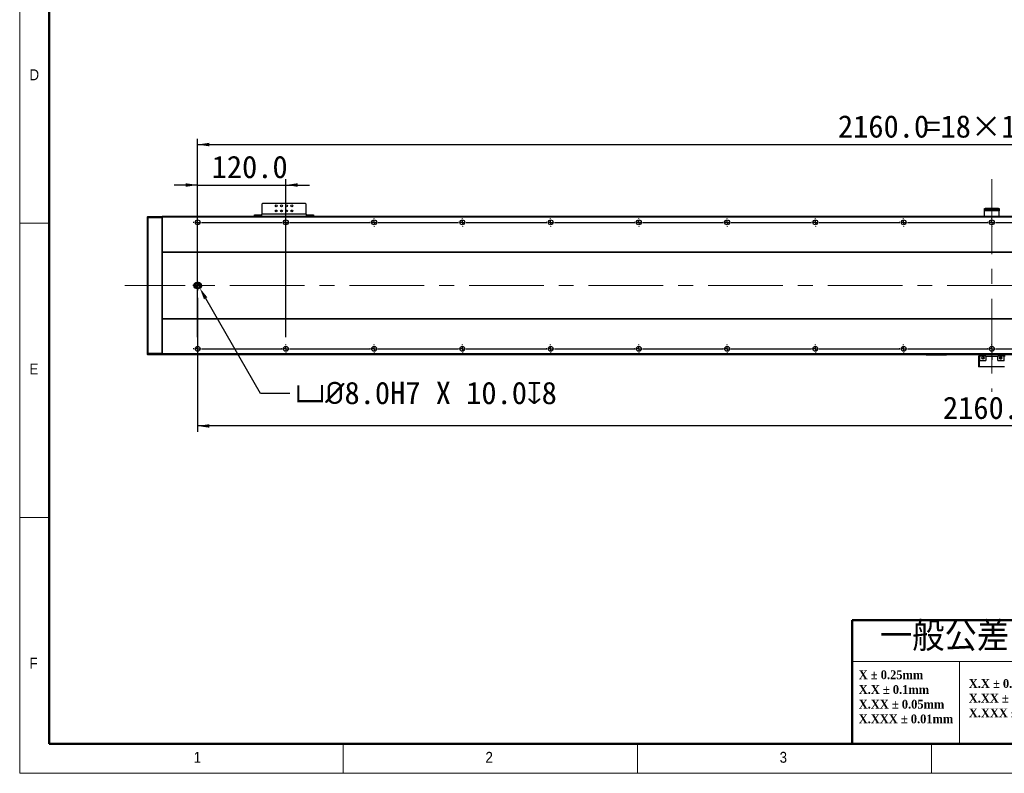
# Model space of a CAD drawing. Header units: millimetres. Extents: x 40 to 3320, y 40 to 2336.
# Tile 1 of 7: x 40 to 1379, y 40 to 1065. Entities that reach past the tile are written whole.
import ezdxf

# ---------------------------------------------------------------- set-up
doc = ezdxf.new("R2010")
doc.units = ezdxf.units.MM
doc.header["$LTSCALE"] = 8
doc.header["$PDSIZE"] = -1
doc.linetypes.add('CENTERX2', pattern=[20.32, 12.7, -2.54, 2.54, -2.54])
doc.layers.add('DIMNS', color=7, linetype='Continuous')
doc.styles.add('SLDTEXTSTYLE0', font='Gothic.ttf', dxfattribs={"width": 0.913})
doc.styles.add('SLDTEXTSTYLE1', font='timesbd.ttf', dxfattribs={"width": 0.933})
doc.styles.add('SLDTEXTSTYLE3', font='txt', dxfattribs={"bigfont": 'bigfont'})
doc.styles.add('SLDTEXTSTYLE7', font='txt')
doc.dimstyles.new('SLDDIMSTYLE0', dxfattribs={"dimtxt": 30.4, "dimasz": 16, "dimexe": 0, "dimexo": 0.0625, "dimgap": 7.6, "dimtad": 2, "dimdec": 1, "dimrnd": 1e-09, "dimzin": 4, "dimdsep": 46, "dimtxsty": 'SLDTEXTSTYLE7', "dimsah": 1, "dimcen": 0.09, "dimadec": 0, "dimazin": 1, "dimtfac": 1, "dimtdec": 1, "dimtmove": 0, "dimatfit": 0, "dimfxl": 0, "dimfrac": 2, "dimtolj": 1, "dimtzin": 12, "dimarcsym": 0})
doc.dimstyles.new('SLDDIMSTYLE1', dxfattribs={"dimtxt": 30.4, "dimasz": 16, "dimexe": 0, "dimexo": 0.0625, "dimgap": 7.6, "dimtad": 2, "dimdec": 1, "dimrnd": 1e-09, "dimzin": 4, "dimdsep": 46, "dimtxsty": 'SLDTEXTSTYLE7', "dimsah": 1, "dimcen": 0.09, "dimadec": 0, "dimazin": 1, "dimtfac": 1, "dimtdec": 1, "dimtofl": 0, "dimtmove": 0, "dimatfit": 3, "dimfxl": 0, "dimfrac": 2, "dimtolj": 1, "dimtzin": 12, "dimarcsym": 0})
doc.dimstyles.new('SLDDIMSTYLE6', dxfattribs={"dimtxt": 30.4, "dimasz": 16, "dimexe": 0, "dimexo": 0.0625, "dimgap": 7.6, "dimtad": 0, "dimtih": 1, "dimtoh": 1, "dimdec": 1, "dimrnd": 1e-09, "dimzin": 4, "dimdsep": 46, "dimtxsty": 'SLDTEXTSTYLE7', "dimsah": 1, "dimcen": 0, "dimadec": 0, "dimazin": 1, "dimtfac": 1, "dimtdec": 1, "dimtofl": 0, "dimtmove": 0, "dimatfit": 3, "dimfxl": 0, "dimfrac": 2, "dimtolj": 1, "dimtzin": 12, "dimarcsym": 0})

# ---------------------------------------------------------------- blocks, each defined once
blk = doc.blocks.new('SW_NOTE_0')
at = {"color": 0, "linetype": 'Continuous', "lineweight": 0, "char_height": 12, "attachment_point": 1, "style": 'SLDTEXTSTYLE1'}
for s, insert in [('X.X ± 0.5 deg', (0, 15.8)), ('X.XX ± 0.25 deg', (0, -4.2)), ('X.XXX ± 0.1 deg', (0, -24.2))]:
    blk.add_mtext(s, dxfattribs=dict(at, insert=insert))
blk = doc.blocks.new('SW_NOTE_1')
at = {"color": 0, "linetype": 'Continuous', "lineweight": 0, "char_height": 12, "attachment_point": 1, "style": 'SLDTEXTSTYLE1'}
for s, insert in [('X ± 0.25mm ', (0, 15.8)), ('X.X ± 0.1mm', (0, -4.2))]:
    blk.add_mtext(s, dxfattribs=dict(at, insert=insert))
blk = doc.blocks.new('SW_NOTE_2')
at = {"color": 0, "linetype": 'Continuous', "lineweight": 0, "char_height": 12, "attachment_point": 1, "style": 'SLDTEXTSTYLE1'}
for s, insert in [('X.XX ± 0.05mm', (0, 15.8)), ('X.XXX ± 0.01mm', (0, -4.2))]:
    blk.add_mtext(s, dxfattribs=dict(at, insert=insert))
blk = doc.blocks.new('_D_18')
at = {"layer": 'DIMNS'}
for p, q in [((281.9, 686.4), (281.9, 504.3)), ((2441.9, 693), (2441.9, 504.3)), ((2441.9, 512.3), (281.9, 512.3))]:
    blk.add_line(p, q, dxfattribs=at)
for points in [[(281.9, 512.3), (297.9, 509.9), (297.9, 514.7)], [(2441.9, 512.3), (2425.9, 514.7), (2425.9, 509.9)]]:
    blk.add_solid(points, dxfattribs=at)
at = {"layer": 'DIMNS', "insert": (1295.4, 552.2), "char_height": 30.4, "attachment_point": 1, "style": 'SLDTEXTSTYLE7'}
blk.add_mtext('2160.0', dxfattribs=at)
blk = doc.blocks.new('_D_20')
at = {"layer": 'Defpoints', "color": 0}
for p in [(282.9, 703.1), (284.9, 699.7)]:
    blk.add_point(p, dxfattribs=at)
at = {"layer": 'DIMNS', "color": 0, "lineweight": -2}
for p, q in [((367.6, 556.5), (292.9, 685.8)), ((407.2, 556.5), (367.6, 556.5))]:
    blk.add_line(p, q, dxfattribs=at)
at = {"layer": 'DIMNS', "color": 0}
blk.add_solid([(295.2, 687.2), (290.6, 684.5), (284.9, 699.7)], dxfattribs=at)
at = {"layer": 'DIMNS', "color": 0, "insert": (414.8, 572.4), "char_height": 30.4, "attachment_point": 1, "style": 'SLDTEXTSTYLE7'}
blk.add_mtext('\\A1;{\\fGDT|b0|i0|c134|p2;v\\fISOCPEUR|b0|i0|c134|p34;%%C}8.0H7 X 10.0{\\fGDT|b0|i0|c134|p2;x}8', dxfattribs=at)
blk = doc.blocks.new('_D_23')
at = {"layer": 'DIMNS'}
for p, q in [((281.9, 633.1), (281.9, 902.9)), ((2441.9, 633.1), (2441.9, 902.9)), ((281.9, 894.9), (2441.9, 894.9))]:
    blk.add_line(p, q, dxfattribs=at)
for points in [[(281.9, 894.9), (297.9, 892.5), (297.9, 897.3)], [(2441.9, 894.9), (2425.9, 897.3), (2425.9, 892.5)]]:
    blk.add_solid(points, dxfattribs=at)
at = {"layer": 'DIMNS', "char_height": 30.4, "attachment_point": 1, "style": 'SLDTEXTSTYLE7'}
for s, insert in [('=18×120.0(PITCH)', (1271.4, 934.8)), ('2160.0', (1152.6, 934.8))]:
    blk.add_mtext(s, dxfattribs=dict(at, insert=insert))
blk = doc.blocks.new('_D_24')
at = {"layer": 'DIMNS'}
for p, q in [((281.9, 633.1), (281.9, 847.9)), ((401.9, 633.1), (401.9, 847.9)), ((281.9, 839.9), (249.9, 839.9)), ((281.9, 839.9), (401.9, 839.9)), ((401.9, 839.9), (433.9, 839.9))]:
    blk.add_line(p, q, dxfattribs=at)
for points in [[(281.9, 839.9), (265.9, 842.3), (265.9, 837.5)], [(401.9, 839.9), (417.9, 837.5), (417.9, 842.3)]]:
    blk.add_solid(points, dxfattribs=at)
at = {"layer": 'DIMNS', "insert": (301, 879.7), "char_height": 30.4, "attachment_point": 1, "style": 'SLDTEXTSTYLE7'}
blk.add_mtext('120.0', dxfattribs=at)
blk = doc.blocks.new('SW_CENTERMARKSYMBOL_0')
at = {"layer": 'DIMNS', "color": 0}
for p, q in [((-125.08, 0), (-125.84, 0)), ((-120, 0), (-122.54, 0)), ((-120, 5.08), (-120, 5.84)), ((-120, 0), (-120, 2.54)), ((-120, 0), (-120, -2.54)), ((-120, 0), (-117.46, 0)), ((-114.92, 0), (-5.08, 0)), ((0, 0), (-2.54, 0)), ((0, 5.08), (0, 5.84)), ((0, 0), (0, 2.54)), ((0, 0), (0, -2.54)), ((0, 0), (2.54, 0)), ((5.08, 0), (114.92, 0)), ((120, 5.08), (120, 5.84)), ((120, 0), (120, 2.54)), ((120, 0), (120, 2.54)), ((240, 5.08), (240, 5.84)), ((240, 0), (240, 2.54)), ((240, 0), (240, 2.54)), ((240, 0), (240, 2.54)), ((360, 5.08), (360, 5.84)), ((360, 0), (360, 2.54)), ((360, 0), (360, 2.54)), ((360, 0), (360, 2.54)), ((360, 0), (360, 2.54)), ((480, 5.08), (480, 5.84)), ((480, 0), (480, 2.54)), ((480, 0), (480, 2.54)), ((480, 0), (480, 2.54)), ((480, 0), (480, 2.54)), ((480, 0), (480, 2.54)), ((600, 5.08), (600, 5.84)), ((600, 0), (600, 2.54)), ((600, 0), (600, 2.54)), ((600, 0), (600, 2.54)), ((600, 0), (600, 2.54)), ((600, 0), (600, 2.54)), ((600, 0), (600, 2.54)), ((720, 5.08), (720, 5.84)), ((720, 0), (720, 2.54)), ((720, 0), (720, 2.54)), ((720, 0), (720, 2.54)), ((720, 0), (720, 2.54)), ((720, 0), (720, 2.54)), ((720, 0), (720, 2.54)), ((720, 0), (720, 2.54)), ((840, 5.08), (840, 5.84)), ((840, 0), (840, 2.54)), ((840, 0), (840, 2.54)), ((840, 0), (840, 2.54)), ((840, 0), (840, 2.54)), ((840, 0), (840, 2.54)), ((840, 0), (840, 2.54)), ((840, 0), (840, 2.54)), ((840, 0), (840, 2.54)), ((960, 5.08), (960, 5.84)), ((960, 0), (960, 2.54)), ((960, 0), (960, 2.54)), ((960, 0), (960, 2.54)), ((960, 0), (960, 2.54)), ((960, 0), (960, 2.54)), ((960, 0), (960, 2.54)), ((960, 0), (960, 2.54)), ((960, 0), (960, 2.54)), ((960, 0), (960, 2.54)), ((114.92, 0), (114.16, 0)), ((120, 0), (117.46, 0)), ((120, 0), (117.46, 0)), ((120, 0), (120, -2.54)), ((120, 0), (122.54, 0)), ((120, 0), (120, -2.54)), ((120, 0), (122.54, 0)), ((120, -5.08), (120, -5.84)), ((125.08, 0), (125.84, 0)), ((125.08, 0), (234.92, 0)), ((234.92, 0), (234.16, 0)), ((240, 0), (237.46, 0)), ((240, 0), (237.46, 0)), ((240, 0), (237.46, 0)), ((240, 0), (240, -2.54)), ((240, 0), (242.54, 0)), ((240, 0), (240, -2.54)), ((240, 0), (242.54, 0)), ((240, 0), (240, -2.54)), ((240, 0), (242.54, 0)), ((240, -5.08), (240, -5.84)), ((245.08, 0), (245.84, 0)), ((245.08, 0), (354.92, 0)), ((354.92, 0), (354.16, 0)), ((360, 0), (357.46, 0)), ((360, 0), (357.46, 0)), ((360, 0), (357.46, 0)), ((360, 0), (357.46, 0)), ((360, 0), (360, -2.54)), ((360, 0), (362.54, 0)), ((360, 0), (360, -2.54)), ((360, 0), (362.54, 0)), ((360, 0), (360, -2.54)), ((360, 0), (362.54, 0)), ((360, 0), (360, -2.54)), ((360, 0), (362.54, 0)), ((360, -5.08), (360, -5.84)), ((365.08, 0), (365.84, 0)), ((365.08, 0), (474.92, 0)), ((474.92, 0), (474.16, 0)), ((480, 0), (477.46, 0)), ((480, 0), (477.46, 0)), ((480, 0), (477.46, 0)), ((480, 0), (477.46, 0)), ((480, 0), (477.46, 0)), ((480, 0), (480, -2.54)), ((480, 0), (482.54, 0)), ((480, 0), (480, -2.54)), ((480, 0), (482.54, 0)), ((480, 0), (480, -2.54)), ((480, 0), (482.54, 0)), ((480, 0), (480, -2.54)), ((480, 0), (482.54, 0)), ((480, 0), (480, -2.54)), ((480, 0), (482.54, 0)), ((480, -5.08), (480, -5.84)), ((485.08, 0), (485.84, 0)), ((485.08, 0), (594.92, 0)), ((594.92, 0), (594.16, 0)), ((600, 0), (597.46, 0)), ((600, 0), (597.46, 0)), ((600, 0), (597.46, 0)), ((600, 0), (597.46, 0)), ((600, 0), (597.46, 0)), ((600, 0), (597.46, 0)), ((600, 0), (600, -2.54)), ((600, 0), (602.54, 0)), ((600, 0), (600, -2.54)), ((600, 0), (602.54, 0)), ((600, 0), (600, -2.54)), ((600, 0), (602.54, 0)), ((600, 0), (600, -2.54)), ((600, 0), (602.54, 0)), ((600, 0), (600, -2.54)), ((600, 0), (602.54, 0)), ((600, 0), (600, -2.54)), ((600, 0), (602.54, 0)), ((600, -5.08), (600, -5.84)), ((605.08, 0), (605.84, 0)), ((605.08, 0), (714.92, 0)), ((714.92, 0), (714.16, 0)), ((720, 0), (717.46, 0)), ((720, 0), (717.46, 0)), ((720, 0), (717.46, 0)), ((720, 0), (717.46, 0)), ((720, 0), (717.46, 0)), ((720, 0), (717.46, 0)), ((720, 0), (717.46, 0)), ((720, 0), (720, -2.54)), ((720, 0), (722.54, 0)), ((720, 0), (720, -2.54)), ((720, 0), (722.54, 0)), ((720, 0), (720, -2.54)), ((720, 0), (722.54, 0)), ((720, 0), (720, -2.54)), ((720, 0), (722.54, 0)), ((720, 0), (720, -2.54)), ((720, 0), (722.54, 0)), ((720, 0), (720, -2.54)), ((720, 0), (722.54, 0)), ((720, 0), (720, -2.54)), ((720, 0), (722.54, 0)), ((720, -5.08), (720, -5.84)), ((725.08, 0), (725.84, 0)), ((725.08, 0), (834.92, 0)), ((834.92, 0), (834.16, 0)), ((840, 0), (837.46, 0)), ((840, 0), (837.46, 0)), ((840, 0), (837.46, 0)), ((840, 0), (837.46, 0)), ((840, 0), (837.46, 0)), ((840, 0), (837.46, 0)), ((840, 0), (837.46, 0)), ((840, 0), (837.46, 0)), ((840, 0), (840, -2.54)), ((840, 0), (842.54, 0)), ((840, 0), (840, -2.54)), ((840, 0), (842.54, 0)), ((840, 0), (840, -2.54)), ((840, 0), (842.54, 0)), ((840, 0), (840, -2.54)), ((840, 0), (842.54, 0)), ((840, 0), (840, -2.54)), ((840, 0), (842.54, 0)), ((840, 0), (840, -2.54)), ((840, 0), (842.54, 0)), ((840, 0), (840, -2.54)), ((840, 0), (842.54, 0)), ((840, 0), (840, -2.54)), ((840, 0), (842.54, 0)), ((840, -5.08), (840, -5.84)), ((845.08, 0), (845.84, 0)), ((845.08, 0), (954.92, 0)), ((954.92, 0), (954.16, 0)), ((960, 0), (957.46, 0)), ((960, 0), (957.46, 0)), ((960, 0), (957.46, 0)), ((960, 0), (957.46, 0)), ((960, 0), (957.46, 0)), ((960, 0), (957.46, 0)), ((960, 0), (957.46, 0)), ((960, 0), (957.46, 0)), ((960, 0), (957.46, 0)), ((960, 0), (960, -2.54)), ((960, 0), (962.54, 0)), ((960, 0), (960, -2.54)), ((960, 0), (962.54, 0)), ((960, 0), (960, -2.54)), ((960, 0), (962.54, 0)), ((960, 0), (960, -2.54)), ((960, 0), (962.54, 0)), ((960, 0), (960, -2.54)), ((960, 0), (962.54, 0)), ((960, 0), (960, -2.54)), ((960, 0), (962.54, 0)), ((960, 0), (960, -2.54)), ((960, 0), (962.54, 0)), ((960, 0), (960, -2.54)), ((960, 0), (962.54, 0)), ((960, 0), (960, -2.54)), ((960, 0), (962.54, 0)), ((960, -5.08), (960, -5.84)), ((965.08, 0), (965.84, 0)), ((965.08, 0), (1074.92, 0)), ((-125.08, -172), (-125.84, -172)), ((-120, -172), (-122.54, -172)), ((-120, -172), (-120, -169.46)), ((-120, -172), (-120, -174.54)), ((-120, -172), (-117.46, -172)), ((-114.92, -172), (-5.08, -172)), ((0, -172), (-2.54, -172)), ((0, -172), (0, -169.46)), ((0, -172), (0, -174.54)), ((0, -172), (2.54, -172)), ((5.08, -172), (5.84, -172)), ((-120, -177.08), (-120, -177.84)), ((0, -177.08), (0, -177.84))]:
    blk.add_line(p, q, dxfattribs=at)
blk = doc.blocks.new('SW_CENTERMARKSYMBOL_1')
at = {"layer": 'DIMNS', "color": 0}
for p, q in [((-125.08, 0), (-125.84, 0)), ((-120, 0), (-122.54, 0)), ((-120, 5.08), (-120, 5.84)), ((-120, 0), (-120, 2.54)), ((-120, 0), (-120, -2.54)), ((-120, 0), (-117.46, 0)), ((-114.92, 0), (-5.08, 0)), ((-5.08, 0), (-5.84, 0)), ((0, 0), (-2.54, 0)), ((0, 0), (-2.54, 0)), ((0, 5.08), (0, 5.84)), ((0, 0), (0, 2.54)), ((0, 0), (0, 2.54)), ((0, 0), (0, -2.54)), ((0, 0), (2.54, 0)), ((0, 0), (0, -2.54)), ((0, 0), (2.54, 0)), ((5.08, 0), (5.84, 0)), ((5.08, 0), (114.92, 0)), ((120, 5.08), (120, 5.84)), ((120, 0), (120, 2.54)), ((120, 0), (120, 2.54)), ((120, 0), (120, 2.54)), ((240, 5.08), (240, 5.84)), ((240, 0), (240, 2.54)), ((240, 0), (240, 2.54)), ((240, 0), (240, 2.54)), ((240, 0), (240, 2.54)), ((360, 5.08), (360, 5.84)), ((360, 0), (360, 2.54)), ((360, 0), (360, 2.54)), ((360, 0), (360, 2.54)), ((360, 0), (360, 2.54)), ((360, 0), (360, 2.54)), ((480, 5.08), (480, 5.84)), ((480, 0), (480, 2.54)), ((480, 0), (480, 2.54)), ((480, 0), (480, 2.54)), ((480, 0), (480, 2.54)), ((480, 0), (480, 2.54)), ((480, 0), (480, 2.54)), ((600, 5.08), (600, 5.84)), ((600, 0), (600, 2.54)), ((600, 0), (600, 2.54)), ((600, 0), (600, 2.54)), ((600, 0), (600, 2.54)), ((600, 0), (600, 2.54)), ((600, 0), (600, 2.54)), ((600, 0), (600, 2.54)), ((720, 5.08), (720, 5.84)), ((720, 0), (720, 2.54)), ((720, 0), (720, 2.54)), ((720, 0), (720, 2.54)), ((720, 0), (720, 2.54)), ((720, 0), (720, 2.54)), ((720, 0), (720, 2.54)), ((720, 0), (720, 2.54)), ((720, 0), (720, 2.54)), ((840, 5.08), (840, 5.84)), ((840, 0), (840, 2.54)), ((840, 0), (840, 2.54)), ((840, 0), (840, 2.54)), ((840, 0), (840, 2.54)), ((840, 0), (840, 2.54)), ((840, 0), (840, 2.54)), ((840, 0), (840, 2.54)), ((840, 0), (840, 2.54)), ((840, 0), (840, 2.54)), ((-120, -5.08), (-120, -5.84)), ((0, -5.08), (0, -5.84)), ((114.92, 0), (114.16, 0)), ((120, 0), (117.46, 0)), ((120, 0), (117.46, 0)), ((120, 0), (117.46, 0)), ((120, 0), (120, -2.54)), ((120, 0), (122.54, 0)), ((120, 0), (120, -2.54)), ((120, 0), (122.54, 0)), ((120, 0), (120, -2.54)), ((120, 0), (122.54, 0)), ((120, -5.08), (120, -5.84)), ((125.08, 0), (125.84, 0)), ((125.08, 0), (234.92, 0)), ((234.92, 0), (234.16, 0)), ((240, 0), (237.46, 0)), ((240, 0), (237.46, 0)), ((240, 0), (237.46, 0)), ((240, 0), (237.46, 0)), ((240, 0), (240, -2.54)), ((240, 0), (242.54, 0)), ((240, 0), (240, -2.54)), ((240, 0), (242.54, 0)), ((240, 0), (240, -2.54)), ((240, 0), (242.54, 0)), ((240, 0), (240, -2.54)), ((240, 0), (242.54, 0)), ((240, -5.08), (240, -5.84)), ((245.08, 0), (245.84, 0)), ((245.08, 0), (354.92, 0)), ((354.92, 0), (354.16, 0)), ((360, 0), (357.46, 0)), ((360, 0), (357.46, 0)), ((360, 0), (357.46, 0)), ((360, 0), (357.46, 0)), ((360, 0), (357.46, 0)), ((360, 0), (360, -2.54)), ((360, 0), (362.54, 0)), ((360, 0), (360, -2.54)), ((360, 0), (362.54, 0)), ((360, 0), (360, -2.54)), ((360, 0), (362.54, 0)), ((360, 0), (360, -2.54)), ((360, 0), (362.54, 0)), ((360, 0), (360, -2.54)), ((360, 0), (362.54, 0)), ((360, -5.08), (360, -5.84)), ((365.08, 0), (365.84, 0)), ((365.08, 0), (474.92, 0)), ((474.92, 0), (474.16, 0)), ((480, 0), (477.46, 0)), ((480, 0), (477.46, 0)), ((480, 0), (477.46, 0)), ((480, 0), (477.46, 0)), ((480, 0), (477.46, 0)), ((480, 0), (477.46, 0)), ((480, 0), (480, -2.54)), ((480, 0), (482.54, 0)), ((480, 0), (480, -2.54)), ((480, 0), (482.54, 0)), ((480, 0), (480, -2.54)), ((480, 0), (482.54, 0)), ((480, 0), (480, -2.54)), ((480, 0), (482.54, 0)), ((480, 0), (480, -2.54)), ((480, 0), (482.54, 0)), ((480, 0), (480, -2.54)), ((480, 0), (482.54, 0)), ((480, -5.08), (480, -5.84)), ((485.08, 0), (485.84, 0)), ((485.08, 0), (594.92, 0)), ((594.92, 0), (594.16, 0)), ((600, 0), (597.46, 0)), ((600, 0), (597.46, 0)), ((600, 0), (597.46, 0)), ((600, 0), (597.46, 0)), ((600, 0), (597.46, 0)), ((600, 0), (597.46, 0)), ((600, 0), (597.46, 0)), ((600, 0), (600, -2.54)), ((600, 0), (602.54, 0)), ((600, 0), (600, -2.54)), ((600, 0), (602.54, 0)), ((600, 0), (600, -2.54)), ((600, 0), (602.54, 0)), ((600, 0), (600, -2.54)), ((600, 0), (602.54, 0)), ((600, 0), (600, -2.54)), ((600, 0), (602.54, 0)), ((600, 0), (600, -2.54)), ((600, 0), (602.54, 0)), ((600, 0), (600, -2.54)), ((600, 0), (602.54, 0)), ((600, -5.08), (600, -5.84)), ((605.08, 0), (605.84, 0)), ((605.08, 0), (714.92, 0)), ((714.92, 0), (714.16, 0)), ((720, 0), (717.46, 0)), ((720, 0), (717.46, 0)), ((720, 0), (717.46, 0)), ((720, 0), (717.46, 0)), ((720, 0), (717.46, 0)), ((720, 0), (717.46, 0)), ((720, 0), (717.46, 0)), ((720, 0), (717.46, 0)), ((720, 0), (720, -2.54)), ((720, 0), (722.54, 0)), ((720, 0), (720, -2.54)), ((720, 0), (722.54, 0)), ((720, 0), (720, -2.54)), ((720, 0), (722.54, 0)), ((720, 0), (720, -2.54)), ((720, 0), (722.54, 0)), ((720, 0), (720, -2.54)), ((720, 0), (722.54, 0)), ((720, 0), (720, -2.54)), ((720, 0), (722.54, 0)), ((720, 0), (720, -2.54)), ((720, 0), (722.54, 0)), ((720, 0), (720, -2.54)), ((720, 0), (722.54, 0)), ((720, -5.08), (720, -5.84)), ((725.08, 0), (725.84, 0)), ((725.08, 0), (834.92, 0)), ((834.92, 0), (834.16, 0)), ((840, 0), (837.46, 0)), ((840, 0), (837.46, 0)), ((840, 0), (837.46, 0)), ((840, 0), (837.46, 0)), ((840, 0), (837.46, 0)), ((840, 0), (837.46, 0)), ((840, 0), (837.46, 0)), ((840, 0), (837.46, 0)), ((840, 0), (837.46, 0)), ((840, 0), (840, -2.54)), ((840, 0), (842.54, 0)), ((840, 0), (840, -2.54)), ((840, 0), (842.54, 0)), ((840, 0), (840, -2.54)), ((840, 0), (842.54, 0)), ((840, 0), (840, -2.54)), ((840, 0), (842.54, 0)), ((840, 0), (840, -2.54)), ((840, 0), (842.54, 0)), ((840, 0), (840, -2.54)), ((840, 0), (842.54, 0)), ((840, 0), (840, -2.54)), ((840, 0), (842.54, 0)), ((840, 0), (840, -2.54)), ((840, 0), (842.54, 0)), ((840, 0), (840, -2.54)), ((840, 0), (842.54, 0)), ((840, -5.08), (840, -5.84)), ((845.08, 0), (845.84, 0)), ((845.08, 0), (954.92, 0))]:
    blk.add_line(p, q, dxfattribs=at)
blk = doc.blocks.new('SW_CENTERMARKSYMBOL_4')
at = {"layer": 'DIMNS', "color": 0}
for p, q in [((-5.08, 0), (-6.54, 0)), ((0, 0), (-2.54, 0)), ((0, 5.08), (0, 6.54)), ((0, 0), (0, 2.54)), ((0, 0), (0, -2.54)), ((0, 0), (2.54, 0)), ((5.08, 0), (6.54, 0)), ((0, -5.08), (0, -6.54))]:
    blk.add_line(p, q, dxfattribs=at)
blk = doc.blocks.new('SW_DOWELSYMBOL_2')
at = {"linetype": 'Continuous', "lineweight": 18}
h = blk.add_hatch(color=0, dxfattribs=at)
edge = h.paths.add_edge_path(flags=0)
edge.add_arc((0, 0), 4, 180, 270)
edge.add_line((0, -4), (0, 0))
edge.add_line((0, 0), (-4, 0))
h = blk.add_hatch(color=0, dxfattribs=at)
edge = h.paths.add_edge_path(flags=0)
edge.add_arc((0, 0), 4, 0, 90)
edge.add_line((0, 4), (0, 0))
edge.add_line((0, 0), (4, 0))
at = {"layer": 'DIMNS', "color": 0}
blk.add_circle((0, 0), 4, dxfattribs=at)
blk = doc.blocks.new('SW_DOWELSYMBOL_3')
at = {"linetype": 'Continuous', "lineweight": 18}
h = blk.add_hatch(color=0, dxfattribs=at)
edge = h.paths.add_edge_path(flags=0)
edge.add_arc((0, 0), 4, 180, 270)
edge.add_line((0, -4), (0, 0))
edge.add_line((0, 0), (-4, 0))
h = blk.add_hatch(color=0, dxfattribs=at)
edge = h.paths.add_edge_path(flags=0)
edge.add_arc((0, 0), 4, 0, 90)
edge.add_line((0, 4), (0, 0))
edge.add_line((0, 0), (4, 0))
at = {"layer": 'DIMNS', "color": 0}
blk.add_circle((0, 0), 4, dxfattribs=at)

msp = doc.modelspace()

# ---------------------------------------------------------------- linework, layer by layer
at = {"color": 7, "linetype": 'Continuous', "lineweight": 18}
for p, q in [((40, 2336), (40, 40)), ((80, 2296), (80, 80)), ((40, 788), (80, 788)), ((80, 388), (40, 388)), ((1464, 192), (1171.7559834, 192)), ((1317.8779917, 192), (1317.8779917, 80)), ((80, 80), (3280, 80)), ((480, 40), (480, 80)), ((880, 80), (880, 40)), ((984, 80), (3280, 80)), ((1280, 40), (1280, 80)), ((40, 40), (3320, 40))]:
    msp.add_line(p, q, dxfattribs=at)
at = {"color": 7, "linetype": 'Continuous', "lineweight": 50}
for p, q in [((80, 2296), (80, 80)), ((1171.7559834, 248), (1171.7559834, 80)), ((1171.7559834, 248), (1464, 248)), ((80, 80), (3280, 80))]:
    msp.add_line(p, q, dxfattribs=at)
at = {"color": 7, "linetype": 'Continuous', "lineweight": 25}
for p, q in [((370.4373361, 814.939026), (369.4373192, 813.9390239)), ((369.4373192, 813.9390239), (369.4373192, 800.1390287)), ((428.4373345, 814.939026), (370.4373361, 814.939026)), ((429.4373216, 813.9390239), (428.4373345, 814.939026)), ((429.4373216, 800.1390287), (429.4373216, 813.9390239)), ((1351.9373359, 806.139026), (1351.9373359, 808.1390226)), ((1351.9373359, 808.1390226), (1352.937323, 808.1390226)), ((1352.937323, 806.139026), (1351.9373359, 806.139026)), ((1351.9373359, 804.639023), (1351.9373359, 806.139026)), ((1371.9373168, 804.639023), (1351.9373359, 804.639023)), ((1351.9373359, 797.1390227), (1351.9373359, 804.639023)), ((1352.937323, 808.1390226), (1352.937323, 806.139026)), ((1370.9373297, 808.1390226), (1352.937323, 808.1390226)), ((1370.9373297, 806.139026), (1352.937323, 806.139026)), ((1370.9373297, 806.139026), (1370.9373297, 808.1390226)), ((1370.9373297, 808.1390226), (1371.9373168, 808.1390226)), ((1371.9373168, 806.139026), (1370.9373297, 806.139026)), ((1371.9373168, 808.1390226), (1371.9373168, 806.139026)), ((1371.9373168, 806.139026), (1371.9373168, 804.639023)), ((1371.9373168, 797.1390227), (1371.9373168, 804.639023)), ((213.9373245, 796.839025), (214.2373146, 797.1390227)), ((213.9373245, 795.0147653), (213.9373245, 796.839025)), ((213.9373245, 795.0147653), (214.2373146, 795.1390261)), ((213.9373245, 611.2632865), (213.9373245, 795.0147653)), ((214.2373146, 797.1390227), (214.2373146, 795.1390261)), ((214.2373146, 797.1390227), (233.6373152, 797.1390227)), ((214.2373146, 795.1390261), (214.2373146, 611.1390257)), ((233.6373152, 795.1390261), (214.2373146, 795.1390261)), ((233.6373152, 795.1390261), (233.6373152, 797.1390227)), ((233.9373054, 796.839025), (233.6373152, 797.1390227)), ((233.6373152, 611.1390257), (233.6373152, 795.1390261)), ((233.9373054, 795.0147653), (233.6373152, 795.1390261)), ((2489.9373474, 797.1390227), (233.9373054, 797.1390227)), ((233.9373054, 797.1390227), (233.9373054, 796.1390281)), ((2489.9373474, 796.1390281), (233.9373054, 796.1390281)), ((233.9373054, 796.1390281), (233.9373054, 748.639025)), ((359.4373288, 797.1390227), (359.4373288, 799.1390267)), ((359.4373288, 799.1390267), (360.4373159, 799.1390267)), ((360.4373159, 799.1390267), (360.4373159, 797.1390227)), ((360.4373159, 799.1390267), (368.4373321, 799.1390267)), ((368.4373321, 799.1390267), (368.4373321, 797.1390227)), ((369.4373192, 799.1390267), (368.4373321, 799.1390267)), ((429.4373216, 800.1390287), (369.4373192, 800.1390287)), ((369.4373192, 797.1390227), (369.4373192, 800.1390287)), ((429.4373216, 800.1390287), (429.4373216, 797.1390227)), ((430.4373385, 799.1390267), (429.4373216, 799.1390267)), ((430.4373385, 799.1390267), (430.4373385, 797.1390227)), ((430.4373385, 799.1390267), (438.4373249, 799.1390267)), ((438.4373249, 797.1390227), (438.4373249, 799.1390267)), ((438.4373249, 799.1390267), (439.4373121, 799.1390267)), ((439.4373121, 799.1390267), (439.4373121, 797.1390227)), ((2489.9373474, 748.639025), (233.9373054, 748.639025)), ((233.9373054, 748.639025), (233.9373054, 748.139024)), ((2489.9373474, 748.139024), (233.9373054, 748.139024)), ((233.9373054, 748.139024), (233.9373054, 658.1390241)), ((282.9373302, 707.1390256), (280.9373559, 707.1390256)), ((280.9373559, 699.1390257), (282.9373302, 699.1390257)), ((2489.9373474, 658.1390241), (233.9373054, 658.1390241)), ((233.9373054, 658.1390241), (233.9373054, 657.6390268)), ((2489.9373474, 657.6390268), (233.9373054, 657.6390268)), ((233.9373054, 657.6390268), (233.9373054, 610.1390237)), ((213.9373245, 609.4390267), (213.9373245, 611.2632865)), ((213.9373245, 611.2632865), (214.2373146, 611.1390257)), ((213.9373245, 609.4390267), (214.2373146, 609.1390291)), ((214.2373146, 611.1390257), (214.2373146, 609.1390291)), ((214.2373146, 611.1390257), (233.6373152, 611.1390257)), ((233.6373152, 609.1390291), (214.2373146, 609.1390291)), ((233.9373054, 611.2632865), (233.6373152, 611.1390257)), ((233.6373152, 609.1390291), (233.6373152, 611.1390257)), ((233.9373054, 609.4390267), (233.6373152, 609.1390291)), ((2489.9373474, 610.1390237), (233.9373054, 610.1390237)), ((233.9373054, 610.1390237), (233.9373054, 609.1390291)), ((2489.9373474, 609.1390291), (233.9373054, 609.1390291)), ((1272.4373164, 608.9390257), (1272.4373164, 609.1390291)), ((1272.4373164, 608.9390257), (1273.4373333, 608.9390257)), ((1272.4373164, 608.9390257), (1272.7373363, 608.6390281)), ((1273.5615792, 608.6390281), (1272.7373363, 608.6390281)), ((1273.4373333, 609.1390291), (1273.4373333, 608.9390257)), ((1273.4373333, 608.9390257), (1299.4373264, 608.9390257)), ((1273.5615792, 608.6390281), (1273.4373333, 608.9390257)), ((1299.3130507, 608.6390281), (1273.5615792, 608.6390281)), ((1299.3130507, 608.6390281), (1299.4373264, 608.9390257)), ((1300.1373233, 608.6390281), (1299.3130507, 608.6390281)), ((1299.4373264, 608.9390257), (1299.4373264, 609.1390291)), ((1299.4373264, 608.9390257), (1300.4373135, 608.9390257)), ((1300.1373233, 608.6390281), (1300.4373135, 608.9390257)), ((1300.4373135, 609.1390291), (1300.4373135, 608.9390257)), ((1345.13734, 607.2390267), (1343.9373197, 607.2390267)), ((1343.9373197, 607.2390267), (1343.9373197, 592.8390289)), ((1344.9373366, 607.2390267), (1344.9373366, 609.1390291)), ((1353.93734, 607.2390267), (1345.13734, 607.2390267)), ((1345.13734, 607.2390267), (1345.13734, 601.239022)), ((1353.93734, 607.2390267), (1361.6873147, 607.2390267)), ((1353.93734, 607.2390267), (1353.93734, 601.239022)), ((1362.1873083, 607.2390267), (1361.6873147, 607.2390267)), ((1361.6873147, 607.2390267), (1361.6873147, 602.4890283)), ((1362.1873083, 607.2390267), (1369.9373426, 607.2390267)), ((1362.1873083, 602.4890283), (1362.1873083, 607.2390267)), ((1369.9373426, 601.239022), (1369.9373426, 607.2390267)), ((1378.7373127, 607.2390267), (1369.9373426, 607.2390267)), ((1374.9466361, 605.2902454), (1375.0778856, 604.8862377)), ((1378.7373127, 601.239022), (1378.7373127, 607.2390267)), ((1379.937333, 607.2390267), (1378.7373127, 607.2390267)), ((1344.9373366, 592.8390289), (1343.9373197, 592.8390289)), ((1345.13734, 601.239022), (1344.9373366, 601.239022)), ((1344.9373366, 592.8390289), (1344.9373366, 601.239022)), ((1378.9373459, 592.8390289), (1344.9373366, 592.8390289)), ((1345.13734, 601.239022), (1353.93734, 601.239022)), ((1369.9373426, 601.239022), (1378.7373127, 601.239022)), ((1378.9373459, 601.239022), (1378.7373127, 601.239022))]:
    msp.add_line(p, q, dxfattribs=at)
for centre, radius in [((388.9373264, 811.6390258), 1.25), ((388.9373264, 804.6390258), 1.25), ((395.9373264, 811.6390258), 1.25), ((395.9373264, 804.6390258), 1.25), ((402.9373264, 811.6390258), 1.25), ((402.9373264, 804.6390258), 1.25), ((409.9373264, 811.6390258), 1.25), ((409.9373264, 804.6390258), 1.25), ((281.9373264, 789.1390258), 3.3), ((401.9373264, 789.1390258), 3.3), ((521.9373264, 789.1390258), 3.3), ((641.9373264, 789.1390258), 3.3), ((761.9373264, 789.1390258), 3.3), ((881.9373264, 789.1390258), 3.3), ((1001.9373264, 789.1390258), 3.3), ((1121.9373264, 789.1390258), 3.3), ((1241.9373264, 789.1390258), 3.3), ((1361.9373264, 789.1390258), 3.3), ((281.9373264, 617.1390258), 3.3), ((401.9373264, 617.1390258), 3.3), ((521.9373264, 617.1390258), 3.3), ((641.9373264, 617.1390258), 3.3), ((761.9373264, 617.1390258), 3.3), ((881.9373264, 617.1390258), 3.3), ((1001.9373264, 617.1390258), 3.3), ((1121.9373264, 617.1390258), 3.3), ((1241.9373264, 617.1390258), 3.3), ((1361.9373264, 617.1390258), 3.3), ((1349.9373264, 604.7390258), 1.6), ((1373.9373264, 604.7390258), 1.6)]:
    msp.add_circle(centre, radius, dxfattribs=at)
for centre, radius, start, end in [((280.9373264, 703.1390258), 4, 90, 270), ((282.9373264, 703.1390258), 4, 270, 90), ((1361.9373264, 602.4890258), 0.25, 180, 0)]:
    msp.add_arc(centre, radius, start, end, dxfattribs=at)
for points, knots in [([(1351.0778667, 604.8862377), (1351.0971245, 604.7576773), (1351.1358275, 604.4993061), (1351.0290226, 604.109086), (1350.8068485, 603.7632853), (1350.4709598, 603.4968115), (1350.0530405, 603.3462143), (1349.5954201, 603.3389168), (1349.1604581, 603.4698851), (1348.9291698, 603.6520864), (1348.8204898, 603.7377009)], [0, 0, 0, 0, 0.11473720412, 0.2305902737, 0.35093007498, 0.47582930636, 0.60545587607, 0.73940372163, 0.87754852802, 1, 1, 1, 1]), ([(1349.9189736, 606.0384998), (1350.0608495, 606.011464), (1350.3439757, 605.9575115), (1350.6974988, 605.7048061), (1350.8768761, 605.4558461), (1350.938324, 605.309938), (1350.9466173, 605.2902454)], [0, 0, 0, 0, 0.3223150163, 0.6432085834, 0.9518455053, 1, 1, 1, 1]), ([(1373.9373507, 605.8890262), (1373.8213711, 605.8788206), (1373.5894276, 605.8584106), (1373.2731301, 605.6980953), (1373.0171195, 605.458216), (1372.8447894, 605.1509305), (1372.771563, 604.8068092), (1372.8044339, 604.4563872), (1372.9400068, 604.1316322), (1373.1663235, 603.8621021), (1373.4626152, 603.6722), (1373.8020383, 603.5792125), (1374.1537797, 603.5915755), (1374.485713, 603.7081941), (1374.7683963, 603.9184461), (1374.9735447, 604.2030537), (1375.0919913, 604.5372721), (1375.0825875, 604.7699149), (1375.0778856, 604.8862377)], [0, 0, 0, 0, 0.0625029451, 0.1249974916, 0.1875006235, 0.2499988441, 0.3124998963, 0.3749997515, 0.4374969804, 0.4999990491, 0.5625004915, 0.6249963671, 0.6875024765, 0.7499967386, 0.812502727, 0.8749997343, 0.9374991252, 1, 1, 1, 1]), ([(1375.0778856, 604.8862377), (1375.0971505, 604.757675), (1375.1358685, 604.4992944), (1375.0289523, 604.1091151), (1374.8068816, 603.7632666), (1374.4709653, 603.4968063), (1374.0530399, 603.3462194), (1373.5954166, 603.3389106), (1373.1604653, 603.4699004), (1372.9291694, 603.6520876), (1372.8204789, 603.7377009)], [0, 0, 0, 0, 0.1147369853, 0.230594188, 0.3509241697, 0.4758231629, 0.6054578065, 0.7394053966, 0.8775415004, 1, 1, 1, 1]), ([(1373.9189329, 606.0384998), (1374.0608153, 606.0114623), (1374.3439531, 605.9575068), (1374.6975422, 605.7048366), (1374.8768178, 605.4558148), (1374.9383322, 605.3099377), (1374.9466361, 605.2902454)], [0, 0, 0, 0, 0.3223250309, 0.643225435, 0.951838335, 1, 1, 1, 1])]:
    msp.add_open_spline(points, degree=3, knots=knots, dxfattribs=at)
at = {"layer": 'DIMNS', "linetype": 'CENTERX2', "lineweight": 18}
for p, q in [((1361.9373264, 847.6390258), (1361.9373264, 558.6390258)), ((2540.7373264, 703.1390258), (183.1373264, 703.1390258))]:
    msp.add_line(p, q, dxfattribs=at)

# ---------------------------------------------------------------- block references
at = {"color": 7, "linetype": 'Continuous', "lineweight": 0}
for name, p in [('SW_NOTE_1', (1180.8686615, 164.1737335)), ('SW_NOTE_0', (1330.5570432, 152.3120833)), ('SW_NOTE_2', (1180.8686615, 124.1737344))]:
    msp.add_blockref(name, p, dxfattribs=at)
at = {"layer": 'DIMNS'}
for name, p in [('SW_CENTERMARKSYMBOL_0', (401.9373264, 789.1390258)), ('SW_CENTERMARKSYMBOL_4', (281.9373264, 703.1390258)), ('SW_DOWELSYMBOL_2', (280.9373264, 703.1390258)), ('SW_DOWELSYMBOL_3', (282.9373264, 703.1390258)), ('SW_CENTERMARKSYMBOL_1', (521.9373264, 617.1390258))]:
    msp.add_blockref(name, p, dxfattribs=at)

# ---------------------------------------------------------------- texts
at = {"color": 7, "linetype": 'Continuous', "lineweight": 0, "attachment_point": 1}
for s, insert, char_height, style in [('D', (53.3333333, 997.1704528), 14.8166667, 'SLDTEXTSTYLE0'), ('E', (53.3333333, 597.1704528), 14.8166667, 'SLDTEXTSTYLE0'), ('一般公差', (1209.5381584, 246.3497749), 40, 'SLDTEXTSTYLE3'), ('F', (53.3333333, 197.1704528), 14.8166667, 'SLDTEXTSTYLE0'), ('1', (276.6666667, 69.1704848), 14.8166667, 'SLDTEXTSTYLE0'), ('2', (673.3333333, 69.1704848), 14.8166667, 'SLDTEXTSTYLE0'), ('3', (1073.3333333, 69.1704848), 14.8166667, 'SLDTEXTSTYLE0')]:
    msp.add_mtext(s, dxfattribs=dict(at, insert=insert, char_height=char_height, style=style))

# ---------------------------------------------------------------- dimensions: what is measured, and where the dimension line sits
at = {"layer": 'DIMNS'}
dim = msp.add_linear_dim(base=(2441.9373264, 894.9390258), p1=(281.9373264, 622.9790258), p2=(2441.9373264, 622.9790258), text='<>=18×120.0(PITCH)', dimstyle='SLDDIMSTYLE1', dxfattribs=at)
dim.commit()
dim.dimension.update_dxf_attribs({"geometry": '_D_23', "text_midpoint": (1377.3512956, 894.9390258), "dimtype": 160})
for base, p1, p2, dimstyle, picture, middle in [((401.9373264, 839.8591663), (281.9373264, 622.9790258), (401.9373264, 622.9790258), 'SLDDIMSTYLE0', '_D_24', (349.4749849, 839.8591663)), ((281.9373264, 512.3389227), (2441.9373264, 703.1390258), (281.9373264, 696.5990258), 'SLDDIMSTYLE1', '_D_18', (1354.8355483, 512.3389227))]:
    dim = msp.add_linear_dim(base=base, p1=p1, p2=p2, dimstyle=dimstyle, dxfattribs=at)
    dim.commit()
    dim.dimension.update_dxf_attribs({"geometry": picture, "text_midpoint": middle, "dimtype": 160})
dim = msp.add_radius_dim(center=(282.9373264, 703.1390258), mpoint=(284.9373264, 699.6749241), text='{\\fGDT|b0|i0|c134|p2;v\\fISOCPEUR|b0|i0|c134|p34;%%C}8.0H7 X 10.0{\\fGDT|b0|i0|c134|p2;x}8', dimstyle='SLDDIMSTYLE6', override={"dimpost": '<>'}, dxfattribs=at)
dim.commit()
dim.dimension.update_dxf_attribs({"geometry": '_D_20', "text_midpoint": (610.84114, 556.5315211), "dimtype": 164})

doc.saveas('drawing.dxf')
